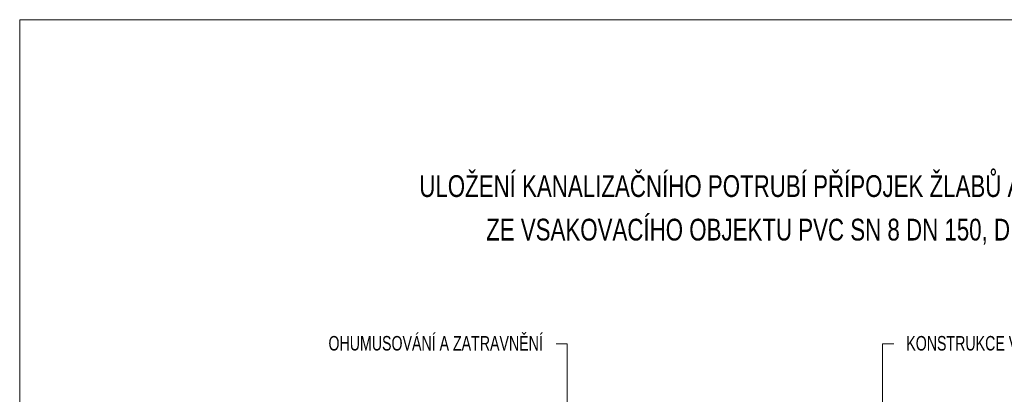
# Model space of a CAD drawing. Header units: metres. Extents: x -223.27 to -218.02, y -12.85 to -5.43.
# Tile 2 of 2: x -223.27 to -219.88, y -6.72 to -5.43. Entities that reach past the tile are written whole.
import ezdxf

# ---------------------------------------------------------------- set-up
doc = ezdxf.new("R2010")
doc.units = ezdxf.units.M
doc.header["$MEASUREMENT"] = 0
doc.linetypes.add('DGN Style 4', pattern=[0.555217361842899, 0.2774352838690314, -0.1387176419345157, 0.0003467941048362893, -0.1387176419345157])
doc.layers.add('NÁVRH', color=7, linetype='Continuous', lineweight=13)
doc.layers.add('Vrstva 1', color=7, linetype='Continuous', lineweight=0)
doc.styles.add('STYLE-ARIAL', font='arial.ttf')

msp = doc.modelspace()

# ---------------------------------------------------------------- linework, layer by layer
at = {"layer": 'NÁVRH', "lineweight": 13}
for p, q in [((-221.4248772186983, -6.543371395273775), (-221.386545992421, -6.543371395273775)), ((-221.386545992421, -6.543371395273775), (-221.386545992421, -7.033913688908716)), ((-220.2608861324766, -6.543371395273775), (-220.299217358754, -6.543371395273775)), ((-220.299217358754, -6.543371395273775), (-220.299217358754, -7.033913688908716))]:
    msp.add_line(p, q, dxfattribs=at)
at = {"layer": 'Vrstva 1', "color": 7, "linetype": 'Continuous', "lineweight": 0, "flags": 128}
msp.add_lwpolyline([(-223.2735028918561, -5.426910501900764), (-218.0235028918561, -5.426910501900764), (-218.0235028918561, -12.85204730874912), (-223.2735028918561, -12.85204730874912)], close=True, dxfattribs=at)

# ---------------------------------------------------------------- texts
at = {"layer": 'NÁVRH', "lineweight": 13, "char_height": 0.05, "line_spacing_factor": 0.6049196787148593, "style": 'STYLE-ARIAL'}
for s, insert, attachment_point, rotation in [('\\H1x;\\W0.7;OHUMUSOVÁNÍ A ZATRAVNĚNÍ', (-221.4704225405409, -6.516627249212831), 3, 359.9999999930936), ('\\H1x;\\W0.7;KONSTRUKCE VOZOVKY', (-220.2177150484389, -6.516627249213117), 1, 6.906480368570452e-09)]:
    msp.add_mtext(s, dxfattribs=dict(at, insert=insert, attachment_point=attachment_point, rotation=rotation))
at = {"layer": 'Vrstva 1', "color": 7, "linetype": 'DGN Style 4', "lineweight": 0, "insert": (-220.6604293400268, -6.082108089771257), "char_height": 0.075, "attachment_point": 5, "line_spacing_factor": 1.2, "style": 'STYLE-ARIAL'}
msp.add_mtext('\\H1x;\\W0.733333;ULOŽENÍ KANALIZAČNÍHO POTRUBÍ PŘÍPOJEK ŽLABŮ A PŘEPADU\\PZE VSAKOVACÍHO OBJEKTU PVC SN 8 DN 150, DN 200', dxfattribs=at)

doc.saveas('drawing.dxf')
